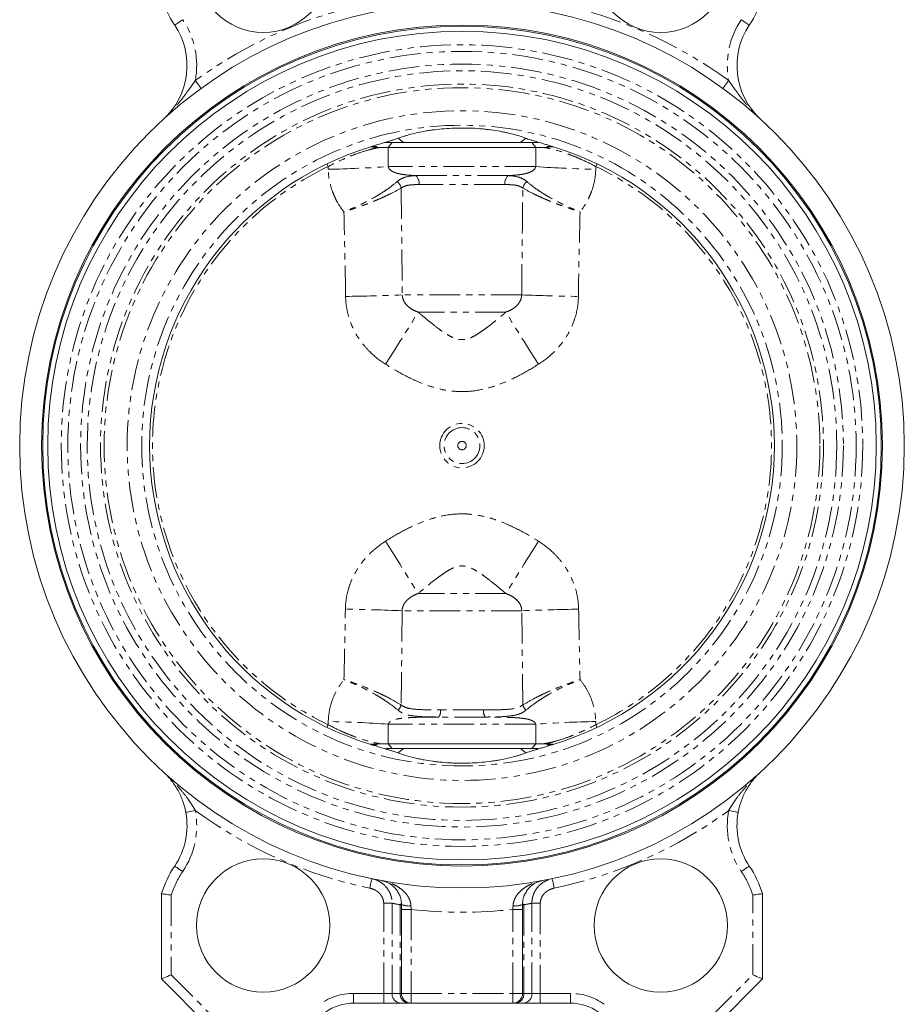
# Model space of a CAD drawing. Header units: millimetres. Extents: x 3 to 533, y -122 to 427.
# Tile 2 of 27: x 3 to 186, y 63 to 266. Entities that reach past the tile are written whole.
import ezdxf

# ---------------------------------------------------------------- set-up
doc = ezdxf.new("R2010")
doc.units = ezdxf.units.MM
doc.linetypes.add('PHANTOM', pattern=[12.7, 6.35, -1.27, 1.27, -1.27, 1.27, -1.27])

msp = doc.modelspace()

# ---------------------------------------------------------------- linework, layer by layer
at = {"color": 7, "linetype": 'Continuous', "lineweight": 15}
for p, q in [((78.76, 240.39), (80.1, 240.39)), ((80.1, 240.39), (108.9, 240.39)), ((108.9, 240.39), (110.24, 240.39)), ((77.01, 239.59), (75.86, 239.59)), ((109.75, 239.38), (79.25, 239.38)), ((111.41, 239.39), (113.38, 239.5)), ((113.14, 239.59), (112, 239.59)), ((77.59, 116.39), (75.62, 116.28)), ((75.86, 116.19), (77, 116.19)), ((79.25, 116.4), (109.75, 116.4)), ((111.99, 116.19), (113.14, 116.19)), ((80.1, 115.39), (78.76, 115.39)), ((108.9, 115.39), (80.1, 115.39)), ((110.24, 115.39), (108.9, 115.39)), ((32.5, 67.89), (32.5, 85.47)), ((156.5, 85.47), (156.5, 67.89)), ((82, 64.89), (82, 82.21)), ((107, 82.21), (107, 64.89)), ((42.5, 57.89), (32.5, 67.89)), ((156.5, 67.89), (146.5, 57.89)), ((78.35, 62.89), (72.14, 62.89)), ((81.81, 62.89), (78.35, 62.89)), ((83.46, 62.89), (81.81, 62.89)), ((84, 62.89), (83.46, 62.89)), ((105, 62.89), (84, 62.89)), ((105.54, 62.89), (105, 62.89)), ((107.19, 62.89), (105.54, 62.89)), ((110.65, 62.89), (107.19, 62.89)), ((116.86, 62.89), (110.65, 62.89))]:
    msp.add_line(p, q, dxfattribs=at)
at = {"color": 8, "linetype": 'PHANTOM', "lineweight": 0}
for p, q in [((79.25, 239.38), (80.1, 240.39)), ((81.35, 241.29), (82.42, 240.39)), ((106.58, 240.39), (107.65, 241.29)), ((109.75, 239.38), (108.9, 240.39)), ((109.7, 235.44), (79.3, 235.44)), ((104.04, 233.58), (84.96, 233.58)), ((103.33, 231.73), (85.67, 231.73)), ((106.82, 208.96), (82.18, 208.96)), ((103.56, 205.43), (85.44, 205.43)), ((103.58, 147.35), (85.42, 147.35)), ((106.85, 143.82), (82.15, 143.82)), ((99.29, 121.9), (89.71, 121.9)), ((98.94, 123.38), (90.06, 123.38)), ((109.7, 120.42), (79.3, 120.42)), ((80.1, 115.39), (79.25, 116.4)), ((108.9, 115.39), (109.75, 116.4)), ((82.42, 115.39), (81.35, 114.49)), ((107.65, 114.49), (106.58, 115.39)), ((34.5, 85.16), (34.5, 68.72)), ((78.35, 83.48), (80.08, 83.48)), ((78.35, 64.89), (78.35, 83.48)), ((80.08, 83.48), (80.08, 64.89)), ((108.92, 64.89), (108.92, 83.48)), ((108.92, 83.48), (110.65, 83.48)), ((110.65, 83.48), (110.65, 64.89)), ((154.5, 68.72), (154.5, 85.16)), ((82, 83.17), (81.73, 83.17)), ((81.73, 83.17), (81.73, 64.89)), ((84, 82.21), (82, 82.21)), ((84, 82.21), (84, 64.89)), ((107, 82.21), (105, 82.21)), ((105, 64.89), (105, 82.21)), ((107.27, 83.17), (107, 83.17)), ((107.27, 83.17), (107.27, 64.89)), ((34.5, 68.72), (43.33, 59.89)), ((145.67, 59.89), (154.5, 68.72)), ((72.14, 64.89), (78.35, 64.89)), ((72.14, 62.89), (72.14, 64.89)), ((78.35, 64.89), (80.08, 64.89)), ((78.35, 62.89), (78.35, 64.89)), ((80.08, 64.89), (81.73, 64.89)), ((81.73, 64.89), (82, 64.89)), ((84, 64.89), (82, 64.89)), ((84, 64.89), (84, 62.89)), ((84, 64.89), (105, 64.89)), ((105, 62.89), (105, 64.89)), ((107, 64.89), (105, 64.89)), ((107, 64.89), (107.27, 64.89)), ((107.27, 64.89), (108.92, 64.89)), ((108.92, 64.89), (110.65, 64.89)), ((110.65, 64.89), (110.65, 62.89)), ((110.65, 64.89), (116.86, 64.89)), ((116.86, 64.89), (116.86, 62.89))]:
    msp.add_line(p, q, dxfattribs=at)
at = {"color": 8, "linetype": 'PHANTOM', "lineweight": 0, "flags": 128}
for points in [[(35.23, 264.63), (35.26, 264.65), (35.35, 264.71), (35.51, 264.82), (35.71, 264.95), (35.96, 265.12), (36.25, 265.32), (36.56, 265.52), (36.89, 265.74)], [(152.11, 265.74), (152.44, 265.52), (152.75, 265.32), (153.04, 265.12), (153.29, 264.95), (153.49, 264.82), (153.65, 264.71), (153.74, 264.65), (153.77, 264.63)], [(40.67, 251.57), (40.64, 251.6), (40.58, 251.69), (40.47, 251.84), (40.32, 252.04), (40.14, 252.29), (39.94, 252.56), (39.72, 252.87), (39.49, 253.18)], [(148.33, 251.57), (148.36, 251.6), (148.42, 251.69), (148.53, 251.84), (148.68, 252.04), (148.86, 252.29), (149.06, 252.56), (149.28, 252.87), (149.51, 253.18)], [(66.89, 235.47), (66.77, 235.72), (66.66, 235.96), (66.64, 236.01)], [(122.11, 235.47), (122.23, 235.72), (122.34, 235.96), (122.36, 236.01)], [(78.75, 194.66), (79.76, 196.24), (80.74, 197.81), (81.69, 199.33), (82.59, 200.78), (83.43, 202.13), (84.19, 203.37), (84.87, 204.47), (85.44, 205.43)], [(110.25, 194.66), (109.24, 196.24), (108.26, 197.81), (107.31, 199.33), (106.41, 200.78), (105.57, 202.13), (104.81, 203.37), (104.13, 204.47), (103.56, 205.43)], [(78.71, 158.15), (79.72, 156.56), (80.7, 154.99), (81.66, 153.47), (82.56, 152.02), (83.4, 150.66), (84.17, 149.42), (84.84, 148.31), (85.42, 147.35)], [(110.29, 158.15), (109.28, 156.56), (108.3, 154.99), (107.34, 153.47), (106.44, 152.02), (105.6, 150.66), (104.83, 149.42), (104.16, 148.31), (103.58, 147.35)], [(66.89, 120.31), (66.77, 120.06), (66.66, 119.82), (66.64, 119.77)], [(122.11, 120.31), (122.23, 120.06), (122.34, 119.82), (122.36, 119.77)], [(37.52, 102.23), (37.56, 102.24), (37.67, 102.26), (37.85, 102.3), (38.09, 102.34), (38.39, 102.4), (38.73, 102.46), (39.1, 102.53), (39.49, 102.6)], [(149.51, 102.6), (149.9, 102.53), (150.27, 102.46), (150.61, 102.4), (150.91, 102.34), (151.15, 102.3), (151.33, 102.26), (151.44, 102.24), (151.48, 102.23)], [(35.23, 91.15), (35.26, 91.13), (35.35, 91.07), (35.51, 90.96), (35.71, 90.83), (35.96, 90.66), (36.25, 90.46), (36.56, 90.26), (36.89, 90.04)], [(152.11, 90.04), (152.44, 90.26), (152.75, 90.46), (153.04, 90.66), (153.29, 90.83), (153.49, 90.96), (153.65, 91.07), (153.74, 91.13), (153.77, 91.15)], [(75.49, 86.6), (75.57, 86.98), (75.65, 87.35), (75.72, 87.69), (75.78, 87.98), (75.83, 88.23), (75.87, 88.41), (75.89, 88.52), (75.9, 88.56)], [(113.1, 88.56), (113.11, 88.52), (113.13, 88.41), (113.17, 88.23), (113.22, 87.98), (113.28, 87.69), (113.35, 87.35), (113.43, 86.98), (113.51, 86.6)]]:
    msp.add_lwpolyline(points, dxfattribs=at)
at = {"color": 7, "linetype": 'Continuous', "lineweight": 15, "flags": 128}
for points in [[(32.5, 67.89), (32.54, 67.91), (32.65, 67.95), (32.84, 68.03), (33.09, 68.13), (33.39, 68.26), (33.73, 68.4), (34.11, 68.56), (34.5, 68.72)], [(154.5, 68.72), (154.89, 68.56), (155.27, 68.4), (155.61, 68.26), (155.91, 68.13), (156.16, 68.03), (156.35, 67.95), (156.46, 67.91), (156.5, 67.89)]]:
    msp.add_lwpolyline(points, dxfattribs=at)
at = {"color": 7, "linetype": 'Continuous', "lineweight": 15}
for centre, radius in [((53.5, 276.88), 13.75), ((135.5, 276.88), 13.75), ((94.5, 177.89), 91.25), ((94.5, 177.89), 86.75), ((94.5, 177.89), 86.5), ((94.5, 177.89), 85.47), ((53.5, 78.9), 13.75), ((135.5, 78.9), 13.75)]:
    msp.add_circle(centre, radius, dxfattribs=at)
at = {"color": 8, "linetype": 'PHANTOM', "lineweight": 0}
for radius in [82.68, 81.32, 78.68, 77.32, 74.57, 73.83, 69.07, 66.08, 4.58, 3.71, 0.868]:
    msp.add_circle((94.5, 177.89), radius, dxfattribs=at)
at = {"color": 7, "linetype": 'Continuous', "lineweight": 15}
for centre, radius, start, end in [((53.5, 276.88), 22, 197.381, 213.8544), ((135.5, 276.88), 22, 326.1456, 342.619), ((22.77, 256.27), 15, 312.4634, 33.8544), ((166.23, 256.27), 15, 146.1456, 227.5366), ((94.5, 177.89), 64.45, 106.7977, 253.2023), ((94.5, 177.89), 64.45, 286.7977, 73.2023), ((22.77, 99.51), 15, 326.1456, 10.4689), ((166.23, 99.51), 15, 169.5311, 213.8544), ((53.5, 78.9), 22, 146.1456, 162.619), ((135.5, 78.9), 22, 17.381, 33.8544), ((84, 64.89), 2, 180, 270), ((105, 64.89), 2, 270, 0), ((72.14, 52.89), 10, 90, 125.6397), ((116.86, 52.89), 10, 54.3603, 90)]:
    msp.add_arc(centre, radius, start, end, dxfattribs=at)
at = {"color": 8, "linetype": 'PHANTOM', "lineweight": 0}
for centre, radius, start, end in [((94.5, 177.89), 93.25, 101.7611, 126.1546), ((94.5, 177.89), 93.25, 53.8454, 78.2389), ((22.77, 256.27), 17, 349.5311, 33.8544), ((166.23, 256.27), 17, 146.1456, 190.4689), ((94.5, 177.89), 63.85, 115.6162, 244.3838), ((62.21, 478.67), 243.83, 271.103, 274.0188), ((83.36, 231.91), 2.32, 355.6578, 46.3738), ((105.64, 231.91), 2.32, 133.6262, 184.3422), ((126.79, 478.67), 243.83, 265.9812, 268.897), ((94.5, 177.89), 63.85, 295.6162, 64.3838), ((79.43, 230.42), 2.59, 13.093, 48.6544), ((109.57, 230.42), 2.59, 131.3456, 166.907), ((63.73, 700.86), 492.24, 270.7859, 272.1472), ((125.27, 700.86), 492.24, 267.8528, 269.2141), ((63.75, -303.64), 447.84, 87.6454, 89.1449), ((125.25, -303.64), 447.84, 90.8551, 92.3546), ((80.05, 124.84), 1.95, 309.1306, 346.1955), ((108.95, 124.84), 1.95, 193.8045, 230.8694), ((87.94, 123.11), 2.14, 325.6176, 7.1926), ((101.06, 123.11), 2.14, 172.8074, 214.3824), ((62.21, -123.19), 244.21, 85.9869, 88.8981), ((126.79, -123.19), 244.21, 91.1019, 94.0131), ((22.77, 99.51), 17, 326.1456, 10.4689), ((94.5, 177.89), 93.25, 233.8454, 258.2389), ((94.5, 177.89), 93.25, 281.7611, 306.1546), ((166.23, 99.51), 17, 169.5311, 213.8544), ((53.5, 78.9), 20, 146.1456, 161.7636), ((135.5, 78.9), 20, 18.2364, 33.8544), ((98.83, 177.89), 96.25, 258.765, 259.7675), ((81.76, 82.69), 0.599, 66.5785, 92.712), ((107.24, 82.69), 0.599, 87.288, 113.4215), ((90.17, 177.89), 96.25, 280.2325, 281.235), ((83.49, 86.54), 3.62, 245.6344, 277.5596), ((94.5, 177.89), 96.25, 263.7371, 276.2629), ((105.51, 86.54), 3.62, 262.4404, 294.3656), ((72.14, 52.89), 12, 90, 125.6397), ((81.95, 64.77), 1.88, 176.1888, 265.5979), ((83.61, 64.77), 1.88, 176.1888, 265.5979), ((105.39, 64.77), 1.88, 274.4021, 3.8112), ((107.05, 64.77), 1.88, 274.4021, 3.8112), ((116.86, 52.89), 12, 54.3603, 90)]:
    msp.add_arc(centre, radius, start, end, dxfattribs=at)
for points, knots in [([(39.49, 253.18), (39.23, 252.82), (38.97, 252.46), (38.46, 251.75), (38.21, 251.39), (37.44, 250.33), (36.92, 249.64), (35.84, 248.3), (35.29, 247.64), (34.42, 246.7), (34.13, 246.39), (33.52, 245.79), (33.21, 245.49), (32.9, 245.21)], [0, 0, 0, 0, 0.125, 0.125, 0.25, 0.25, 0.5, 0.5, 0.75, 0.75, 0.875, 0.875, 1, 1, 1, 1]), ([(149.51, 253.18), (149.77, 252.82), (150.03, 252.46), (150.54, 251.75), (150.79, 251.39), (151.56, 250.33), (152.08, 249.64), (153.16, 248.3), (153.71, 247.64), (154.58, 246.7), (154.87, 246.39), (155.48, 245.79), (155.79, 245.49), (156.1, 245.21)], [0, 0, 0, 0, 0.125, 0.125, 0.25, 0.25, 0.5, 0.5, 0.75, 0.75, 0.875, 0.875, 1, 1, 1, 1]), ([(77.59, 239.39), (77.23, 239.33), (76.85, 239.26), (76.06, 239.09), (75.64, 238.98), (74.37, 238.63), (73.49, 238.35), (72.1, 237.84), (71.63, 237.65), (70.68, 237.27), (70.21, 237.06), (68.79, 236.42), (67.84, 235.96), (66.89, 235.47)], [0, 0, 0, 0, 0.125, 0.125, 0.25, 0.25, 0.5, 0.5, 0.625, 0.625, 0.75, 0.75, 1, 1, 1, 1]), ([(122.11, 235.47), (121.16, 235.96), (120.21, 236.42), (118.79, 237.06), (118.32, 237.27), (117.37, 237.65), (116.89, 237.84), (115.51, 238.35), (114.62, 238.63), (113.36, 238.98), (112.94, 239.09), (112.15, 239.26), (111.77, 239.33), (111.41, 239.39)], [0, 0, 0, 0, 0.25, 0.25, 0.375, 0.375, 0.5, 0.5, 0.75, 0.75, 0.875, 0.875, 1, 1, 1, 1]), ([(70.15, 226.1), (69.65, 226.72), (69.21, 227.38), (68.62, 228.42), (68.44, 228.77), (68.1, 229.49), (67.95, 229.86), (67.53, 230.98), (67.31, 231.74), (67.01, 233.29), (66.93, 234.08), (66.91, 234.88)], [0, 0, 0, 0, 0.25, 0.25, 0.375, 0.375, 0.5, 0.5, 0.75, 0.75, 1, 1, 1, 1]), ([(79.3, 235.44), (79.32, 235.28), (79.38, 235.14), (79.54, 234.91), (79.63, 234.81), (79.93, 234.55), (80.15, 234.42), (80.61, 234.22), (80.84, 234.14), (81.32, 234), (81.57, 233.95), (82.31, 233.81), (82.82, 233.74), (83.87, 233.65), (84.41, 233.61), (84.96, 233.58)], [0, 0, 0, 0, 0.0625, 0.0625, 0.125, 0.125, 0.25, 0.25, 0.375, 0.375, 0.5, 0.5, 0.75, 0.75, 1, 1, 1, 1]), ([(81.14, 232.36), (81.39, 232.58), (81.66, 232.76), (82.22, 233.05), (82.52, 233.17), (83.47, 233.45), (84.17, 233.54), (84.96, 233.58)], [0, 0, 0, 0, 0.25, 0.25, 0.5, 0.5, 1, 1, 1, 1]), ([(104.04, 233.58), (104.59, 233.61), (105.13, 233.65), (106.18, 233.74), (106.69, 233.81), (107.43, 233.95), (107.68, 234), (108.16, 234.14), (108.4, 234.22), (108.85, 234.43), (109.07, 234.55), (109.37, 234.81), (109.46, 234.91), (109.62, 235.14), (109.68, 235.28), (109.7, 235.44)], [0, 0, 0, 0, 0.25, 0.25, 0.5, 0.5, 0.625, 0.625, 0.75, 0.75, 0.875, 0.875, 0.9375, 0.9375, 1, 1, 1, 1]), ([(104.04, 233.58), (104.83, 233.54), (105.53, 233.45), (106.48, 233.17), (106.78, 233.05), (107.34, 232.76), (107.61, 232.58), (107.86, 232.36)], [0, 0, 0, 0, 0.5, 0.5, 0.75, 0.75, 1, 1, 1, 1]), ([(122.09, 234.88), (122.07, 234.08), (121.99, 233.29), (121.69, 231.74), (121.47, 230.98), (121.05, 229.86), (120.9, 229.49), (120.56, 228.77), (120.38, 228.42), (119.79, 227.38), (119.35, 226.72), (118.85, 226.1)], [0, 0, 0, 0, 0.25, 0.25, 0.5, 0.5, 0.625, 0.625, 0.75, 0.75, 1, 1, 1, 1]), ([(81.14, 232.36), (80.55, 231.86), (79.87, 231.33), (78.7, 230.51), (78.29, 230.23), (77.41, 229.68), (76.95, 229.4), (75.54, 228.59), (74.53, 228.07), (72.92, 227.3), (72.38, 227.05), (71.55, 226.68), (71.27, 226.56), (70.85, 226.39), (70.71, 226.33), (70.43, 226.21), (70.29, 226.15), (70.15, 226.1)], [0, 0, 0, 0, 0.25, 0.25, 0.375, 0.375, 0.5, 0.5, 0.75, 0.75, 0.875, 0.875, 0.9375, 0.9375, 0.96875, 0.96875, 1, 1, 1, 1]), ([(85.67, 231.73), (85.3, 231.73), (84.95, 231.73), (84.27, 231.69), (83.94, 231.67), (83.32, 231.58), (83.01, 231.51), (82.45, 231.31), (82.19, 231.18), (81.95, 231.01)], [0, 0, 0, 0, 0.25, 0.25, 0.5, 0.5, 0.75, 0.75, 1, 1, 1, 1]), ([(107.05, 231.01), (106.81, 231.18), (106.55, 231.31), (105.99, 231.51), (105.68, 231.58), (105.06, 231.67), (104.73, 231.69), (104.05, 231.73), (103.7, 231.73), (103.33, 231.73)], [0, 0, 0, 0, 0.25, 0.25, 0.5, 0.5, 0.75, 0.75, 1, 1, 1, 1]), ([(107.86, 232.36), (108.45, 231.86), (109.13, 231.33), (110.3, 230.51), (110.71, 230.23), (111.59, 229.68), (112.05, 229.4), (113.46, 228.59), (114.47, 228.07), (116.08, 227.3), (116.62, 227.05), (117.45, 226.68), (117.73, 226.56), (118.15, 226.39), (118.29, 226.33), (118.57, 226.21), (118.71, 226.15), (118.85, 226.1)], [0, 0, 0, 0, 0.25, 0.25, 0.375, 0.375, 0.5, 0.5, 0.75, 0.75, 0.875, 0.875, 0.9375, 0.9375, 0.96875, 0.96875, 1, 1, 1, 1]), ([(81.95, 231.01), (81.27, 230.61), (80.49, 230.2), (79.2, 229.57), (78.75, 229.36), (77.8, 228.93), (77.31, 228.71), (76.3, 228.29), (75.78, 228.08), (74.71, 227.67), (74.16, 227.46), (73.04, 227.06), (72.47, 226.86), (71.6, 226.57), (71.31, 226.47), (70.88, 226.33), (70.73, 226.28), (70.44, 226.19), (70.29, 226.14), (70.15, 226.1)], [0, 0, 0, 0, 0.25, 0.25, 0.375, 0.375, 0.5, 0.5, 0.625, 0.625, 0.75, 0.75, 0.875, 0.875, 0.9375, 0.9375, 0.96875, 0.96875, 1, 1, 1, 1]), ([(107.05, 231.01), (107.73, 230.61), (108.51, 230.2), (109.8, 229.57), (110.25, 229.36), (111.2, 228.93), (111.69, 228.71), (112.7, 228.29), (113.22, 228.08), (114.29, 227.67), (114.84, 227.46), (115.96, 227.06), (116.53, 226.86), (117.4, 226.57), (117.69, 226.47), (118.12, 226.33), (118.27, 226.28), (118.56, 226.19), (118.71, 226.14), (118.85, 226.1)], [0, 0, 0, 0, 0.25, 0.25, 0.375, 0.375, 0.5, 0.5, 0.625, 0.625, 0.75, 0.75, 0.875, 0.875, 0.9375, 0.9375, 0.96875, 0.96875, 1, 1, 1, 1]), ([(78.75, 194.66), (77.55, 195.42), (76.45, 196.29), (74.96, 197.77), (74.49, 198.29), (73.61, 199.4), (73.2, 199.99), (72.1, 201.81), (71.53, 203.09), (70.93, 205.13), (70.77, 205.83), (70.56, 207.24), (70.5, 207.95), (70.49, 208.66)], [0, 0, 0, 0, 0.25, 0.25, 0.375, 0.375, 0.5, 0.5, 0.75, 0.75, 0.875, 0.875, 1, 1, 1, 1]), ([(82.18, 208.96), (82.18, 208.74), (82.22, 208.52), (82.33, 208.09), (82.41, 207.88), (82.71, 207.3), (82.98, 206.96), (83.61, 206.37), (83.95, 206.14), (84.67, 205.73), (85.05, 205.57), (85.44, 205.43)], [0, 0, 0, 0, 0.125, 0.125, 0.25, 0.25, 0.5, 0.5, 0.75, 0.75, 1, 1, 1, 1]), ([(103.56, 205.43), (103.95, 205.57), (104.33, 205.73), (104.87, 206.04), (105.05, 206.15), (105.39, 206.39), (105.56, 206.53), (105.87, 206.82), (106.01, 206.97), (106.27, 207.32), (106.39, 207.5), (106.59, 207.89), (106.67, 208.09), (106.78, 208.52), (106.82, 208.74), (106.82, 208.96)], [0, 0, 0, 0, 0.25, 0.25, 0.375, 0.375, 0.5, 0.5, 0.625, 0.625, 0.75, 0.75, 0.875, 0.875, 1, 1, 1, 1]), ([(118.51, 208.66), (118.49, 207.23), (118.28, 205.84), (117.69, 203.81), (117.44, 203.14), (116.87, 201.84), (116.54, 201.21), (115.81, 200.01), (115.41, 199.43), (114.75, 198.59), (114.52, 198.32), (114.05, 197.79), (113.81, 197.53), (112.56, 196.29), (111.45, 195.42), (110.25, 194.66)], [0, 0, 0, 0, 0.25, 0.25, 0.375, 0.375, 0.5, 0.5, 0.625, 0.625, 0.6875, 0.6875, 0.75, 0.75, 1, 1, 1, 1]), ([(85.44, 205.43), (86.14, 204.84), (86.84, 204.25), (88.24, 203.11), (88.95, 202.55), (90.04, 201.74), (90.4, 201.48), (91.15, 200.98), (91.53, 200.74), (92.33, 200.31), (92.74, 200.11), (93.4, 199.9), (93.62, 199.84), (94.07, 199.76), (94.31, 199.74), (94.77, 199.75), (95, 199.77), (95.46, 199.86), (95.68, 199.92), (96.33, 200.14), (96.73, 200.34), (97.52, 200.77), (97.9, 201.01), (98.64, 201.51), (99, 201.77), (100.08, 202.57), (100.78, 203.13), (102.17, 204.26), (102.87, 204.84), (103.56, 205.43)], [0, 0, 0, 0, 0.125, 0.125, 0.25, 0.25, 0.3125, 0.3125, 0.375, 0.375, 0.4375, 0.4375, 0.46875, 0.46875, 0.5, 0.5, 0.53125, 0.53125, 0.5625, 0.5625, 0.625, 0.625, 0.6875, 0.6875, 0.75, 0.75, 0.875, 0.875, 1, 1, 1, 1]), ([(110.25, 194.66), (109.05, 193.9), (107.84, 193.18), (105.36, 191.86), (104.09, 191.26), (102.12, 190.48), (101.46, 190.24), (100.1, 189.82), (99.42, 189.64), (97.35, 189.19), (95.95, 189.03), (93.83, 189.03), (93.11, 189.07), (91.7, 189.22), (91.01, 189.33), (89.63, 189.63), (88.95, 189.81), (87.6, 190.22), (86.93, 190.46), (84.95, 191.24), (83.67, 191.85), (81.17, 193.18), (79.95, 193.9), (78.75, 194.66)], [0, 0, 0, 0, 0.125, 0.125, 0.25, 0.25, 0.3125, 0.3125, 0.375, 0.375, 0.5, 0.5, 0.5625, 0.5625, 0.625, 0.625, 0.6875, 0.6875, 0.75, 0.75, 0.875, 0.875, 1, 1, 1, 1]), ([(78.71, 158.15), (79.91, 158.91), (81.13, 159.63), (83.61, 160.96), (84.89, 161.56), (86.85, 162.35), (87.52, 162.58), (88.88, 163.01), (89.57, 163.19), (91.65, 163.64), (93.05, 163.8), (95.17, 163.81), (95.89, 163.77), (97.31, 163.61), (98, 163.5), (99.39, 163.2), (100.07, 163.02), (101.42, 162.6), (102.09, 162.37), (104.08, 161.58), (105.36, 160.97), (107.86, 159.64), (109.09, 158.91), (110.29, 158.15)], [0, 0, 0, 0, 0.125, 0.125, 0.25, 0.25, 0.3125, 0.3125, 0.375, 0.375, 0.5, 0.5, 0.5625, 0.5625, 0.625, 0.625, 0.6875, 0.6875, 0.75, 0.75, 0.875, 0.875, 1, 1, 1, 1]), ([(70.44, 144.15), (70.46, 145.57), (70.68, 146.97), (71.27, 149), (71.52, 149.67), (72.09, 150.97), (72.42, 151.59), (73.15, 152.8), (73.55, 153.38), (74.21, 154.21), (74.44, 154.49), (74.91, 155.02), (75.15, 155.27), (76.4, 156.52), (77.51, 157.39), (78.71, 158.15)], [0, 0, 0, 0, 0.25, 0.25, 0.375, 0.375, 0.5, 0.5, 0.625, 0.625, 0.6875, 0.6875, 0.75, 0.75, 1, 1, 1, 1]), ([(110.29, 158.15), (111.49, 157.39), (112.6, 156.52), (114.09, 155.04), (114.55, 154.51), (115.43, 153.4), (115.84, 152.81), (116.94, 151), (117.51, 149.72), (118.12, 147.68), (118.27, 146.98), (118.49, 145.57), (118.55, 144.86), (118.56, 144.15)], [0, 0, 0, 0, 0.25, 0.25, 0.375, 0.375, 0.5, 0.5, 0.75, 0.75, 0.875, 0.875, 1, 1, 1, 1]), ([(103.58, 147.35), (102.88, 147.95), (102.18, 148.53), (100.77, 149.68), (100.06, 150.24), (98.97, 151.05), (98.61, 151.31), (97.86, 151.81), (97.48, 152.05), (96.68, 152.49), (96.27, 152.69), (95.61, 152.91), (95.39, 152.96), (94.93, 153.04), (94.7, 153.06), (94.23, 153.06), (94, 153.03), (93.54, 152.95), (93.32, 152.89), (92.67, 152.66), (92.26, 152.46), (91.48, 152.03), (91.1, 151.79), (90.35, 151.29), (89.99, 151.02), (88.91, 150.22), (88.21, 149.66), (86.81, 148.52), (86.11, 147.94), (85.42, 147.35)], [0, 0, 0, 0, 0.125, 0.125, 0.25, 0.25, 0.3125, 0.3125, 0.375, 0.375, 0.4375, 0.4375, 0.46875, 0.46875, 0.5, 0.5, 0.53125, 0.53125, 0.5625, 0.5625, 0.625, 0.625, 0.6875, 0.6875, 0.75, 0.75, 0.875, 0.875, 1, 1, 1, 1]), ([(85.42, 147.35), (85.03, 147.21), (84.65, 147.05), (84.1, 146.74), (83.93, 146.63), (83.59, 146.39), (83.42, 146.25), (83.11, 145.96), (82.97, 145.8), (82.7, 145.46), (82.58, 145.28), (82.39, 144.89), (82.31, 144.69), (82.19, 144.26), (82.16, 144.04), (82.15, 143.82)], [0, 0, 0, 0, 0.25, 0.25, 0.375, 0.375, 0.5, 0.5, 0.625, 0.625, 0.75, 0.75, 0.875, 0.875, 1, 1, 1, 1]), ([(106.85, 143.82), (106.84, 144.04), (106.81, 144.26), (106.69, 144.69), (106.61, 144.9), (106.31, 145.48), (106.04, 145.82), (105.41, 146.41), (105.07, 146.64), (104.35, 147.05), (103.97, 147.21), (103.58, 147.35)], [0, 0, 0, 0, 0.125, 0.125, 0.25, 0.25, 0.5, 0.5, 0.75, 0.75, 1, 1, 1, 1]), ([(66.91, 120.98), (66.93, 121.77), (67.02, 122.54), (67.32, 124.07), (67.53, 124.82), (68.09, 126.3), (68.43, 127.01), (69.21, 128.36), (69.65, 129.01), (70.15, 129.62)], [0, 0, 0, 0, 0.25, 0.25, 0.5, 0.5, 0.75, 0.75, 1, 1, 1, 1]), ([(81.28, 123.33), (80.68, 123.84), (79.98, 124.38), (78.8, 125.2), (78.38, 125.48), (77.49, 126.04), (77.03, 126.32), (75.59, 127.13), (74.57, 127.66), (72.95, 128.42), (72.4, 128.67), (71.56, 129.04), (71.28, 129.16), (70.86, 129.33), (70.71, 129.39), (70.43, 129.51), (70.29, 129.57), (70.15, 129.62)], [0, 0, 0, 0, 0.25, 0.25, 0.375, 0.375, 0.5, 0.5, 0.75, 0.75, 0.875, 0.875, 0.9375, 0.9375, 0.96875, 0.96875, 1, 1, 1, 1]), ([(81.94, 124.37), (81.26, 124.8), (80.49, 125.25), (79.21, 125.93), (78.76, 126.16), (77.81, 126.62), (77.31, 126.85), (76.3, 127.3), (75.78, 127.52), (74.72, 127.96), (74.17, 128.18), (73.04, 128.61), (72.47, 128.82), (71.6, 129.13), (71.31, 129.23), (70.88, 129.38), (70.73, 129.43), (70.44, 129.53), (70.29, 129.58), (70.15, 129.62)], [0, 0, 0, 0, 0.25, 0.25, 0.375, 0.375, 0.5, 0.5, 0.625, 0.625, 0.75, 0.75, 0.875, 0.875, 0.9375, 0.9375, 0.96875, 0.96875, 1, 1, 1, 1]), ([(107.06, 124.37), (107.74, 124.8), (108.51, 125.25), (109.79, 125.93), (110.24, 126.16), (111.19, 126.62), (111.69, 126.85), (112.7, 127.3), (113.22, 127.52), (114.28, 127.96), (114.83, 128.18), (115.96, 128.61), (116.53, 128.82), (117.4, 129.13), (117.69, 129.23), (118.12, 129.38), (118.27, 129.43), (118.56, 129.53), (118.71, 129.58), (118.85, 129.62)], [0, 0, 0, 0, 0.25, 0.25, 0.375, 0.375, 0.5, 0.5, 0.625, 0.625, 0.75, 0.75, 0.875, 0.875, 0.9375, 0.9375, 0.96875, 0.96875, 1, 1, 1, 1]), ([(107.72, 123.33), (108.32, 123.84), (109.02, 124.38), (110.2, 125.2), (110.62, 125.48), (111.51, 126.04), (111.97, 126.32), (113.41, 127.13), (114.43, 127.66), (116.05, 128.42), (116.6, 128.67), (117.44, 129.04), (117.72, 129.16), (118.14, 129.33), (118.29, 129.39), (118.57, 129.51), (118.71, 129.57), (118.85, 129.62)], [0, 0, 0, 0, 0.25, 0.25, 0.375, 0.375, 0.5, 0.5, 0.75, 0.75, 0.875, 0.875, 0.9375, 0.9375, 0.96875, 0.96875, 1, 1, 1, 1]), ([(118.85, 129.62), (119.35, 129.01), (119.79, 128.36), (120.57, 127.01), (120.91, 126.3), (121.47, 124.82), (121.68, 124.07), (121.98, 122.54), (122.07, 121.77), (122.09, 120.98)], [0, 0, 0, 0, 0.25, 0.25, 0.5, 0.5, 0.75, 0.75, 1, 1, 1, 1]), ([(81.94, 124.37), (82.18, 124.2), (82.43, 124.06), (82.97, 123.84), (83.25, 123.76), (84.15, 123.56), (84.8, 123.5), (86.2, 123.42), (86.93, 123.4), (88.45, 123.38), (89.24, 123.38), (90.06, 123.38)], [0, 0, 0, 0, 0.125, 0.125, 0.25, 0.25, 0.5, 0.5, 0.75, 0.75, 1, 1, 1, 1]), ([(98.94, 123.38), (99.76, 123.38), (100.55, 123.38), (102.07, 123.4), (102.8, 123.42), (104.2, 123.5), (104.85, 123.56), (105.75, 123.76), (106.03, 123.84), (106.57, 124.06), (106.82, 124.2), (107.06, 124.37)], [0, 0, 0, 0, 0.25, 0.25, 0.5, 0.5, 0.75, 0.75, 0.875, 0.875, 1, 1, 1, 1]), ([(89.71, 121.9), (88.68, 121.9), (87.69, 121.89), (85.77, 121.86), (84.85, 121.83), (83.51, 121.77), (83.07, 121.74), (82.22, 121.66), (81.81, 121.61), (81.2, 121.51), (81, 121.47), (80.61, 121.37), (80.42, 121.31), (80.04, 121.17), (79.86, 121.08), (79.61, 120.9), (79.53, 120.83), (79.42, 120.7), (79.39, 120.65), (79.34, 120.55), (79.31, 120.49), (79.3, 120.42)], [0, 0, 0, 0, 0.25, 0.25, 0.5, 0.5, 0.625, 0.625, 0.75, 0.75, 0.8125, 0.8125, 0.875, 0.875, 0.9375, 0.9375, 0.96875, 0.96875, 0.984375, 0.984375, 1, 1, 1, 1]), ([(89.71, 121.9), (88.8, 121.91), (87.95, 121.92), (86.32, 121.97), (85.55, 122.01), (84.11, 122.16), (83.46, 122.27), (82.58, 122.56), (82.3, 122.68), (81.77, 122.96), (81.52, 123.13), (81.28, 123.33)], [0, 0, 0, 0, 0.25, 0.25, 0.5, 0.5, 0.75, 0.75, 0.875, 0.875, 1, 1, 1, 1]), ([(107.72, 123.33), (107.48, 123.13), (107.23, 122.96), (106.7, 122.68), (106.42, 122.56), (105.54, 122.27), (104.89, 122.16), (103.45, 122.01), (102.68, 121.97), (101.05, 121.92), (100.2, 121.91), (99.29, 121.9)], [0, 0, 0, 0, 0.125, 0.125, 0.25, 0.25, 0.5, 0.5, 0.75, 0.75, 1, 1, 1, 1]), ([(109.7, 120.42), (109.68, 120.55), (109.61, 120.66), (109.47, 120.83), (109.39, 120.9), (109.14, 121.08), (108.95, 121.17), (108.58, 121.31), (108.38, 121.37), (107.99, 121.47), (107.8, 121.51), (107.19, 121.61), (106.78, 121.66), (105.93, 121.74), (105.5, 121.77), (104.17, 121.83), (103.25, 121.86), (101.81, 121.88), (101.31, 121.89), (100.31, 121.9), (99.81, 121.9), (99.29, 121.9)], [0, 0, 0, 0, 0.03125, 0.03125, 0.0625, 0.0625, 0.125, 0.125, 0.1875, 0.1875, 0.25, 0.25, 0.375, 0.375, 0.5, 0.5, 0.75, 0.75, 0.875, 0.875, 1, 1, 1, 1]), ([(66.89, 120.31), (67.84, 119.82), (68.79, 119.36), (70.21, 118.72), (70.68, 118.51), (71.63, 118.13), (72.11, 117.94), (73.49, 117.43), (74.38, 117.15), (75.64, 116.8), (76.06, 116.69), (76.85, 116.52), (77.23, 116.45), (77.59, 116.39)], [0, 0, 0, 0, 0.25, 0.25, 0.375, 0.375, 0.5, 0.5, 0.75, 0.75, 0.875, 0.875, 1, 1, 1, 1]), ([(111.41, 116.39), (111.77, 116.45), (112.15, 116.52), (112.94, 116.69), (113.36, 116.8), (114.63, 117.15), (115.51, 117.43), (116.9, 117.94), (117.37, 118.13), (118.32, 118.51), (118.79, 118.72), (120.21, 119.36), (121.16, 119.82), (122.11, 120.31)], [0, 0, 0, 0, 0.125, 0.125, 0.25, 0.25, 0.5, 0.5, 0.625, 0.625, 0.75, 0.75, 1, 1, 1, 1]), ([(39.49, 102.6), (39.27, 102.99), (39.05, 103.37), (38.58, 104.11), (38.33, 104.47), (37.57, 105.54), (37.03, 106.22), (35.92, 107.53), (35.34, 108.17), (34.14, 109.4), (33.53, 110), (32.9, 110.57)], [0, 0, 0, 0, 0.125, 0.125, 0.25, 0.25, 0.5, 0.5, 0.75, 0.75, 1, 1, 1, 1]), ([(149.51, 102.6), (149.73, 102.99), (149.95, 103.37), (150.42, 104.11), (150.67, 104.47), (151.43, 105.54), (151.97, 106.22), (153.08, 107.53), (153.66, 108.17), (154.86, 109.4), (155.47, 110), (156.1, 110.57)], [0, 0, 0, 0, 0.125, 0.125, 0.25, 0.25, 0.5, 0.5, 0.75, 0.75, 1, 1, 1, 1]), ([(75.9, 88.56), (76.48, 88.43), (77.04, 88.22), (77.8, 87.77), (78.05, 87.59), (78.5, 87.21), (78.7, 87.01), (79.08, 86.56), (79.25, 86.32), (79.55, 85.8), (79.68, 85.53), (79.88, 84.97), (79.96, 84.68), (80.06, 84.09), (80.08, 83.79), (80.08, 83.48)], [0, 0, 0, 0, 0.25, 0.25, 0.375, 0.375, 0.5, 0.5, 0.625, 0.625, 0.75, 0.75, 0.875, 0.875, 1, 1, 1, 1]), ([(83.97, 82.95), (83.95, 83.37), (83.86, 83.76), (83.65, 84.32), (83.57, 84.5), (83.39, 84.83), (83.29, 84.99), (82.97, 85.45), (82.72, 85.72), (82.21, 86.22), (81.94, 86.44), (81.37, 86.84), (81.07, 87.02), (80.47, 87.34), (80.16, 87.48), (79.53, 87.73), (79.21, 87.84), (78.73, 87.98), (78.57, 88.02), (78.24, 88.1), (78.07, 88.13), (77.91, 88.16)], [0, 0, 0, 0, 0.125, 0.125, 0.1875, 0.1875, 0.25, 0.25, 0.375, 0.375, 0.5, 0.5, 0.625, 0.625, 0.75, 0.75, 0.875, 0.875, 0.9375, 0.9375, 1, 1, 1, 1]), ([(105.03, 82.95), (105.05, 83.37), (105.14, 83.76), (105.35, 84.32), (105.43, 84.5), (105.61, 84.83), (105.71, 84.99), (106.03, 85.45), (106.28, 85.72), (106.79, 86.22), (107.06, 86.44), (107.63, 86.84), (107.93, 87.02), (108.53, 87.34), (108.84, 87.48), (109.47, 87.73), (109.79, 87.84), (110.27, 87.98), (110.43, 88.02), (110.76, 88.1), (110.93, 88.13), (111.09, 88.16)], [0, 0, 0, 0, 0.125, 0.125, 0.1875, 0.1875, 0.25, 0.25, 0.375, 0.375, 0.5, 0.5, 0.625, 0.625, 0.75, 0.75, 0.875, 0.875, 0.9375, 0.9375, 1, 1, 1, 1]), ([(108.92, 83.48), (108.92, 83.79), (108.94, 84.09), (109.04, 84.68), (109.12, 84.97), (109.32, 85.53), (109.45, 85.8), (109.75, 86.32), (109.92, 86.56), (110.3, 87.01), (110.51, 87.22), (110.96, 87.6), (111.2, 87.77), (111.71, 88.07), (111.97, 88.2), (112.52, 88.41), (112.81, 88.5), (113.1, 88.56)], [0, 0, 0, 0, 0.125, 0.125, 0.25, 0.25, 0.375, 0.375, 0.5, 0.5, 0.625, 0.625, 0.75, 0.75, 0.875, 0.875, 1, 1, 1, 1]), ([(78.35, 83.48), (78.35, 83.68), (78.32, 83.87), (78.24, 84.24), (78.18, 84.42), (78.03, 84.77), (77.94, 84.94), (77.72, 85.25), (77.6, 85.4), (77.33, 85.67), (77.19, 85.8), (76.89, 86.02), (76.72, 86.13), (76.22, 86.39), (75.87, 86.52), (75.49, 86.6)], [0, 0, 0, 0, 0.125, 0.125, 0.25, 0.25, 0.375, 0.375, 0.5, 0.5, 0.625, 0.625, 0.75, 0.75, 1, 1, 1, 1]), ([(113.51, 86.6), (113.13, 86.52), (112.78, 86.39), (112.28, 86.13), (112.11, 86.02), (111.81, 85.8), (111.67, 85.67), (111.4, 85.4), (111.28, 85.25), (111.06, 84.94), (110.97, 84.77), (110.82, 84.42), (110.76, 84.24), (110.68, 83.87), (110.65, 83.68), (110.65, 83.48)], [0, 0, 0, 0, 0.25, 0.25, 0.375, 0.375, 0.5, 0.5, 0.625, 0.625, 0.75, 0.75, 0.875, 0.875, 1, 1, 1, 1])]:
    msp.add_open_spline(points, degree=3, knots=knots, dxfattribs=at)
at = {"color": 7, "linetype": 'Continuous', "lineweight": 15}
for points, knots in [([(81.35, 241.29), (81.66, 241.41), (82, 241.53), (82.57, 241.72), (82.77, 241.78), (83.19, 241.9), (83.4, 241.97), (84.51, 242.27), (85.51, 242.5), (86.93, 242.76), (87.23, 242.81), (87.82, 242.91), (88.13, 242.95), (89.05, 243.08), (89.69, 243.15), (91.02, 243.28), (91.71, 243.32), (93.08, 243.39), (93.77, 243.4), (94.82, 243.4), (95.16, 243.4), (95.86, 243.39), (96.22, 243.37), (97.25, 243.33), (97.93, 243.28), (98.92, 243.19), (99.25, 243.16), (99.89, 243.08), (100.21, 243.04), (101.15, 242.92), (101.74, 242.82), (102.6, 242.67), (102.87, 242.61), (103.41, 242.5), (103.68, 242.44), (104.45, 242.27), (104.93, 242.15), (105.82, 241.91), (106.23, 241.78), (106.8, 241.6), (106.98, 241.54), (107.33, 241.41), (107.49, 241.35), (107.65, 241.29)], [0, 0, 0, 0, 0.0625, 0.0625, 0.09375, 0.09375, 0.125, 0.125, 0.25, 0.25, 0.28125, 0.28125, 0.3125, 0.3125, 0.375, 0.375, 0.4375, 0.4375, 0.5, 0.5, 0.53125, 0.53125, 0.5625, 0.5625, 0.625, 0.625, 0.65625, 0.65625, 0.6875, 0.6875, 0.75, 0.75, 0.78125, 0.78125, 0.8125, 0.8125, 0.875, 0.875, 0.9375, 0.9375, 0.96875, 0.96875, 1, 1, 1, 1]), ([(75.86, 239.59), (76.41, 239.76), (76.96, 239.93), (77.75, 240.17), (78.02, 240.25), (78.53, 240.4), (78.78, 240.47), (79.26, 240.62), (79.49, 240.69), (79.94, 240.83), (80.15, 240.89), (80.55, 241.02), (80.73, 241.08), (81.07, 241.19), (81.22, 241.24), (81.35, 241.29)], [0, 0, 0, 0, 0.25, 0.25, 0.375, 0.375, 0.5, 0.5, 0.625, 0.625, 0.75, 0.75, 0.875, 0.875, 1, 1, 1, 1]), ([(107.65, 241.29), (107.91, 241.19), (108.24, 241.08), (108.84, 240.89), (109.06, 240.83), (109.51, 240.69), (109.74, 240.62), (110.47, 240.4), (110.98, 240.25), (111.77, 240.01), (112.04, 239.93), (112.58, 239.76), (112.86, 239.68), (113.14, 239.59)], [0, 0, 0, 0, 0.25, 0.25, 0.375, 0.375, 0.5, 0.5, 0.75, 0.75, 0.875, 0.875, 1, 1, 1, 1]), ([(75.68, 239.51), (75.94, 239.47), (76.59, 239.37), (77.22, 239.38), (77.59, 239.39)], [0, 0, 0, 0, 0.408449, 1, 1, 1, 1]), ([(79.25, 239.38), (79.19, 239.38), (79.06, 239.38), (78.85, 239.38), (78.65, 239.38), (78.44, 239.38), (78.23, 239.38), (78.02, 239.38), (77.81, 239.38), (77.66, 239.38), (77.59, 239.39)], [0, 0, 0, 0, 0.132878, 0.263505, 0.391882, 0.518009, 0.641884, 0.763508, 0.88288, 1, 1, 1, 1]), ([(111.41, 239.39), (111.33, 239.38), (111.16, 239.38), (110.92, 239.38), (110.67, 239.38), (110.44, 239.38), (110.2, 239.38), (109.97, 239.38), (109.82, 239.38), (109.75, 239.38)], [0, 0, 0, 0, 0.134215, 0.271311, 0.411289, 0.554147, 0.699885, 0.848503, 1, 1, 1, 1]), ([(81.35, 114.49), (81.09, 114.59), (80.76, 114.7), (80.16, 114.89), (79.94, 114.95), (79.49, 115.09), (79.26, 115.16), (78.53, 115.38), (78.02, 115.53), (77.23, 115.77), (76.96, 115.85), (76.42, 116.02), (76.14, 116.1), (75.86, 116.19)], [0, 0, 0, 0, 0.25, 0.25, 0.375, 0.375, 0.5, 0.5, 0.75, 0.75, 0.875, 0.875, 1, 1, 1, 1]), ([(77.59, 116.39), (77.67, 116.4), (77.84, 116.4), (78.08, 116.4), (78.33, 116.4), (78.56, 116.4), (78.8, 116.4), (79.03, 116.4), (79.18, 116.4), (79.25, 116.4)], [0, 0, 0, 0, 0.134215, 0.271311, 0.411289, 0.554147, 0.699885, 0.848503, 1, 1, 1, 1]), ([(113.14, 116.19), (112.59, 116.02), (112.04, 115.85), (111.25, 115.61), (110.98, 115.53), (110.47, 115.38), (110.22, 115.31), (109.74, 115.16), (109.51, 115.09), (109.06, 114.95), (108.85, 114.89), (108.45, 114.76), (108.27, 114.7), (107.93, 114.59), (107.78, 114.54), (107.65, 114.49)], [0, 0, 0, 0, 0.25, 0.25, 0.375, 0.375, 0.5, 0.5, 0.625, 0.625, 0.75, 0.75, 0.875, 0.875, 1, 1, 1, 1]), ([(109.75, 116.4), (109.81, 116.4), (109.94, 116.4), (110.15, 116.4), (110.35, 116.4), (110.56, 116.4), (110.77, 116.4), (110.98, 116.4), (111.19, 116.4), (111.34, 116.4), (111.41, 116.39)], [0, 0, 0, 0, 0.132878, 0.263505, 0.391882, 0.518009, 0.641884, 0.763508, 0.88288, 1, 1, 1, 1]), ([(113.32, 116.27), (113.06, 116.31), (112.41, 116.41), (111.78, 116.4), (111.41, 116.39)], [0, 0, 0, 0, 0.4084487, 1, 1, 1, 1]), ([(107.65, 114.49), (107.34, 114.37), (107, 114.25), (106.43, 114.06), (106.23, 114), (105.81, 113.88), (105.6, 113.81), (104.49, 113.51), (103.49, 113.28), (102.07, 113.02), (101.77, 112.97), (101.18, 112.87), (100.87, 112.83), (99.95, 112.7), (99.31, 112.63), (97.98, 112.5), (97.29, 112.46), (95.92, 112.39), (95.23, 112.38), (94.18, 112.38), (93.84, 112.38), (93.14, 112.39), (92.78, 112.41), (91.75, 112.45), (91.07, 112.5), (90.08, 112.59), (89.75, 112.62), (89.11, 112.7), (88.79, 112.74), (87.85, 112.86), (87.26, 112.96), (86.4, 113.11), (86.13, 113.17), (85.59, 113.28), (85.32, 113.34), (84.55, 113.51), (84.07, 113.63), (83.18, 113.87), (82.77, 114), (82.2, 114.18), (82.02, 114.24), (81.67, 114.37), (81.51, 114.43), (81.35, 114.49)], [0, 0, 0, 0, 0.0625, 0.0625, 0.09375, 0.09375, 0.125, 0.125, 0.25, 0.25, 0.28125, 0.28125, 0.3125, 0.3125, 0.375, 0.375, 0.4375, 0.4375, 0.5, 0.5, 0.53125, 0.53125, 0.5625, 0.5625, 0.625, 0.625, 0.65625, 0.65625, 0.6875, 0.6875, 0.75, 0.75, 0.78125, 0.78125, 0.8125, 0.8125, 0.875, 0.875, 0.9375, 0.9375, 0.96875, 0.96875, 1, 1, 1, 1]), ([(37.52, 102.23), (37.44, 102.68), (37.34, 103.1), (37.11, 103.94), (36.97, 104.35), (36.52, 105.55), (36.17, 106.28), (35.58, 107.32), (35.37, 107.65), (34.93, 108.3), (34.7, 108.61), (34.22, 109.21), (33.97, 109.49), (33.58, 109.91), (33.44, 110.05), (33.17, 110.31), (33.03, 110.45), (32.9, 110.57)], [0, 0, 0, 0, 0.125, 0.125, 0.25, 0.25, 0.5, 0.5, 0.625, 0.625, 0.75, 0.75, 0.875, 0.875, 0.9375, 0.9375, 1, 1, 1, 1]), ([(151.48, 102.23), (151.56, 102.68), (151.66, 103.1), (151.89, 103.94), (152.03, 104.35), (152.48, 105.55), (152.83, 106.28), (153.42, 107.32), (153.63, 107.65), (154.07, 108.3), (154.3, 108.61), (154.78, 109.21), (155.03, 109.49), (155.42, 109.91), (155.56, 110.05), (155.83, 110.31), (155.97, 110.45), (156.1, 110.57)], [0, 0, 0, 0, 0.125, 0.125, 0.25, 0.25, 0.5, 0.5, 0.625, 0.625, 0.75, 0.75, 0.875, 0.875, 0.9375, 0.9375, 1, 1, 1, 1]), ([(82, 83.24), (82, 83.66), (81.95, 84.04), (81.82, 84.59), (81.77, 84.76), (81.65, 85.09), (81.59, 85.24), (81.38, 85.68), (81.21, 85.95), (80.87, 86.42), (80.69, 86.63), (80.3, 87.01), (80.1, 87.18), (79.69, 87.47), (79.47, 87.6), (79.04, 87.82), (78.82, 87.91), (78.48, 88.02), (78.37, 88.05), (78.14, 88.11), (78.03, 88.14), (77.91, 88.16)], [0, 0, 0, 0, 0.125, 0.125, 0.1875, 0.1875, 0.25, 0.25, 0.375, 0.375, 0.5, 0.5, 0.625, 0.625, 0.75, 0.75, 0.875, 0.875, 0.9375, 0.9375, 1, 1, 1, 1]), ([(107, 83.24), (107, 83.66), (107.05, 84.04), (107.18, 84.59), (107.23, 84.76), (107.35, 85.09), (107.41, 85.24), (107.62, 85.68), (107.79, 85.95), (108.13, 86.42), (108.31, 86.63), (108.7, 87.01), (108.9, 87.18), (109.31, 87.47), (109.53, 87.6), (109.96, 87.82), (110.18, 87.91), (110.52, 88.02), (110.63, 88.05), (110.86, 88.11), (110.97, 88.14), (111.09, 88.16)], [0, 0, 0, 0, 0.125, 0.125, 0.1875, 0.1875, 0.25, 0.25, 0.375, 0.375, 0.5, 0.5, 0.625, 0.625, 0.75, 0.75, 0.875, 0.875, 0.9375, 0.9375, 1, 1, 1, 1]), ([(32.5, 85.47), (32.5, 85.47), (32.51, 85.47), (32.56, 85.46), (32.6, 85.45), (32.7, 85.44), (32.77, 85.43), (32.91, 85.4), (33, 85.39), (33.27, 85.35), (33.5, 85.31), (33.98, 85.24), (34.24, 85.2), (34.5, 85.16)], [0, 0, 0, 0, 0.125, 0.125, 0.25, 0.25, 0.375, 0.375, 0.5, 0.5, 0.75, 0.75, 1, 1, 1, 1]), ([(156.5, 85.47), (156.5, 85.47), (156.49, 85.47), (156.44, 85.46), (156.4, 85.45), (156.3, 85.44), (156.23, 85.43), (156.09, 85.4), (156, 85.39), (155.73, 85.35), (155.5, 85.31), (155.02, 85.24), (154.76, 85.2), (154.5, 85.16)], [0, 0, 0, 0, 0.125, 0.125, 0.25, 0.25, 0.375, 0.375, 0.5, 0.5, 0.75, 0.75, 1, 1, 1, 1])]:
    msp.add_open_spline(points, degree=3, knots=knots, dxfattribs=at)
at = {"color": 8, "linetype": 'PHANTOM', "lineweight": 0}
for points in [[(79.25, 239.38), (79.27, 238.06), (79.29, 236.75), (79.3, 235.44)], [(109.7, 235.44), (109.71, 236.75), (109.73, 238.06), (109.75, 239.38)], [(66.91, 234.88), (66.9, 235.08), (66.9, 235.27), (66.89, 235.47)], [(122.11, 235.47), (122.1, 235.27), (122.1, 235.08), (122.09, 234.88)], [(81.95, 231.01), (82.04, 223.66), (82.12, 216.31), (82.18, 208.96)], [(106.82, 208.96), (106.88, 216.31), (106.96, 223.66), (107.05, 231.01)], [(70.49, 208.66), (70.4, 214.47), (70.28, 220.29), (70.15, 226.1)], [(118.85, 226.1), (118.72, 220.29), (118.6, 214.47), (118.51, 208.66)], [(70.15, 129.62), (70.26, 134.46), (70.36, 139.31), (70.44, 144.15)], [(82.15, 143.82), (82.1, 137.34), (82.03, 130.85), (81.94, 124.37)], [(107.06, 124.37), (106.97, 130.85), (106.9, 137.34), (106.85, 143.82)], [(118.56, 144.15), (118.64, 139.31), (118.74, 134.46), (118.85, 129.62)], [(66.89, 120.31), (66.9, 120.54), (66.91, 120.76), (66.91, 120.98)], [(79.3, 120.42), (79.29, 119.08), (79.27, 117.74), (79.25, 116.4)], [(109.75, 116.4), (109.73, 117.74), (109.71, 119.08), (109.7, 120.42)], [(122.09, 120.98), (122.09, 120.76), (122.1, 120.54), (122.11, 120.31)], [(81.73, 83.17), (81.73, 83.21), (81.73, 83.25), (81.73, 83.29)], [(107.27, 83.17), (107.27, 83.21), (107.27, 83.25), (107.27, 83.29)], [(83.97, 82.95), (83.98, 82.71), (83.99, 82.46), (84, 82.21)], [(105, 82.21), (105.01, 82.46), (105.02, 82.71), (105.03, 82.95)]]:
    msp.add_open_spline(points, degree=3, dxfattribs=at)
at = {"color": 7, "linetype": 'Continuous', "lineweight": 15}
for points in [[(82, 82.21), (82, 82.56), (82, 82.9), (82, 83.24)], [(107, 83.24), (107, 82.9), (107, 82.56), (107, 82.21)]]:
    msp.add_open_spline(points, degree=3, dxfattribs=at)

doc.saveas('drawing.dxf')
